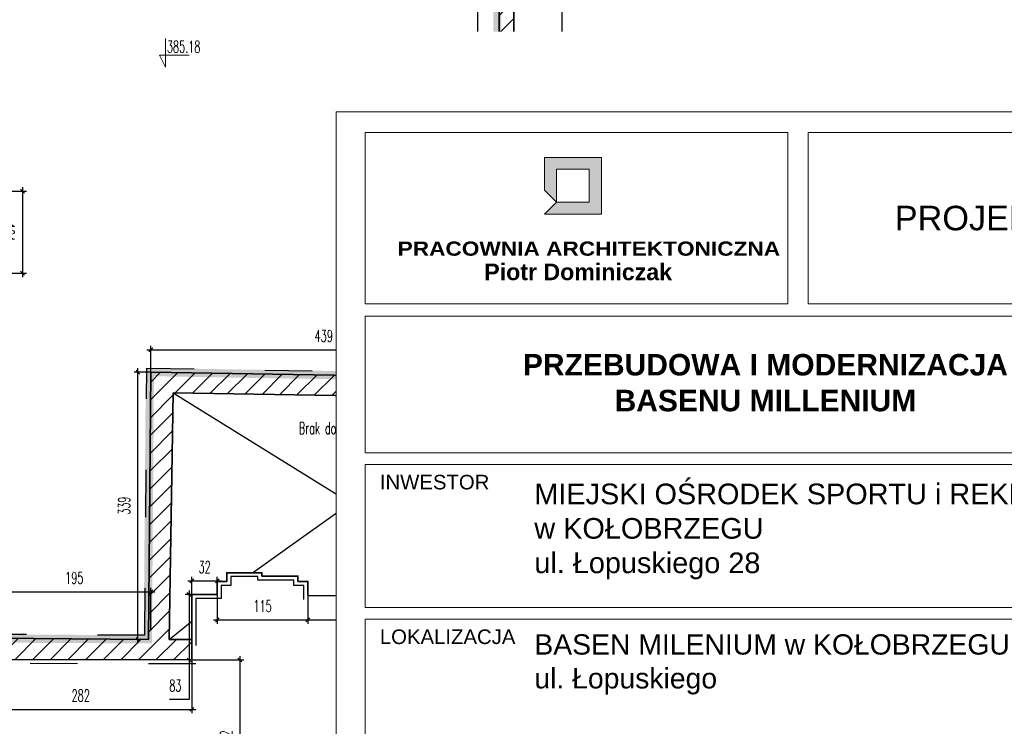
# Model space of a CAD drawing. Header units: millimetres. Extents: x 19887 to 192597, y -14203 to 39042.
# Tile 138 of 256: x 41738 to 43538, y -11080 to -9790. Entities that reach past the tile are written whole.
import ezdxf

# ---------------------------------------------------------------- set-up
doc = ezdxf.new("R2010")
doc.units = ezdxf.units.MM
doc.set_wipeout_variables(frame=1)
doc.linetypes.add('ACAD_ISO03W100', pattern=[30, 12, -18])
doc.linetypes.add('DASHED2', pattern=[9.525, 6.35, -3.175])
doc.layers.get('Defpoints').update_dxf_attribs({"color": 4})
for name, color, linetype, lineweight in [('A_DBA-OPISY', 6, 'Continuous', 20), ('Basen_rzut_poziom_1_obrys', 252, 'Continuous', 35), ('koty wysokościowe', 252, 'Continuous', 0), ('Okna', 252, 'Continuous', 5), ('Schody', 252, 'Continuous', 5), ('Tabela', 1, 'Continuous', 0)]:
    doc.layers.add(name, color=color, linetype=linetype, lineweight=lineweight)
for name, color, linetype in [('A_DBA-RAMKI', 6, 'Continuous'), ('A_DBA-WYMIAR', 1, 'Continuous'), ('A_DBA_RAMKI', 6, 'Continuous'), ('Opis', 252, 'Continuous'), ('Sufit podwieszany', 252, 'Continuous'), ('Wymiarowanie', 3, 'Continuous'), ('Wypełnienie', 252, 'Continuous')]:
    doc.layers.add(name, color=color, linetype=linetype)
doc.styles.add('ARIAL', font='arial.ttf')
doc.styles.add('NAGŁOWKI_DBA', font='GOTHIC.TTF')
doc.styles.add('ROMANS', font='romans.shx', dxfattribs={"width": 0.6})
doc.styles.get("Standard").update_dxf_attribs({"font": 'arial.ttf'})
doc.dimstyles.new('000001FB70622F18', dxfattribs={"dimtxt": 20, "dimasz": 5, "dimexe": 5, "dimexo": 1, "dimgap": 20, "dimtad": 1, "dimtoh": 1, "dimdec": 0, "dimtxsty": 'Standard', "dimblk": 'OBLIQUE', "dimcen": 0, "dimdle": 5, "dimclrd": 252, "dimclre": 252, "dimclrt": 252, "dimadec": 0, "dimazin": 0, "dimtfac": 1, "dimtdec": 0, "dimtmove": 0, "dimatfit": 3, "dimldrblk": 'OBLIQUE', "dimfxl": 150, "dimfxlon": 1, "dimlwd": 25, "dimlwe": 25, "dimarcsym": 1})

# ---------------------------------------------------------------- blocks, each defined once
blk = doc.blocks.new('G$CB8CFE2DD')
at = {"layer": 'A_DBA-OPISY', "ltscale": 60}
h = blk.add_hatch(color=3, dxfattribs=at)
h.dxf.hatch_style = 1
h.paths.add_polyline_path([(-1577.8, 1601.6), (-1577.8, 1543.9), (-1556.4, 1522.5), (-1556.4, 1580.7), (-1498.2, 1580.7), (-1498.2, 1522.5), (-1556.4, 1522.5), (-1577.8, 1501.1), (-1476.5, 1501.1), (-1476.5, 1601.6)])
for p, q in [((-1897.1, 1319.5), (-471.7, 1319.5)), ((-1897.1, 1319.5), (-1897.1, 1075.9)), ((-1897.1, 1075.9), (-471.7, 1075.9)), ((-1897.1, 1055.2), (-471.7, 1055.2)), ((-1897.1, 1055.2), (-1897.1, 800.7)), ((-1897.1, 800.7), (-471.7, 800.7)), ((-1897.1, 779.9), (-471.7, 779.9)), ((-1897.1, 779.9), (-1897.1, 525.4))]:
    blk.add_line(p, q, dxfattribs=at)
at = {"layer": 'A_DBA-OPISY', "color": 3, "ltscale": 60}
for points in [[(0, 1683.2), (0, -14.1), (-1948.9, -14.1), (-1948.9, 1683.2), (0, 1683.2)], [(-1577.8, 1601.6), (-1577.8, 1543.9), (-1556.4, 1522.5), (-1556.4, 1580.7), (-1498.2, 1580.7), (-1498.2, 1522.5), (-1556.4, 1522.5), (-1577.8, 1501.1), (-1476.5, 1501.1), (-1476.5, 1601.6), (-1577.8, 1601.6)]]:
    blk.add_lwpolyline(points, dxfattribs=at)
for points in [[(-1897.2, 1646.3), (-1144.4, 1646.3), (-1144.4, 1341.1), (-1897.2, 1341.1)], [(-1108, 1646.3), (-51.8, 1646.3), (-51.8, 1341.1), (-1108, 1341.1)]]:
    blk.add_lwpolyline(points, close=True, dxfattribs=at)
at = {"layer": 'A_DBA-OPISY', "ltscale": 60, "insert": (-579.9, 1493.7), "char_height": 43.619, "width": 1056.164, "attachment_point": 5, "style": 'ARIAL'}
blk.add_mtext('PROJEKT WYKONAWCZY', dxfattribs=at)
at = {"layer": 'A_DBA-OPISY', "color": 3, "ltscale": 60, "width": 36729.188, "attachment_point": 1}
for s, insert, char_height in [('{\\fArial Black|b0|i0|c0|p34;PRACOWNIA ARCHITEKTONICZNA}', (-1839.4, 1452.2), 25.229), ('{\\fArial|b1|i0|c238|p34;Piotr Dominiczak}', (-1685.1, 1412.9), 29.513)]:
    blk.add_mtext(s, dxfattribs=dict(at, insert=insert, char_height=char_height))
at = {"layer": 'A_DBA-OPISY', "ltscale": 60, "width": 1425.368, "attachment_point": 1}
for s, insert, char_height in [('{\\fArial|b0|i0|c238|p34;I\\fArial|b0|i0|c0|p34;NW\\fArial|b0|i0|c238|p34;EST\\fArial|b0|i0|c0|p34;O\\fArial|b0|i0|c238|p34;R}', (-1871.1, 1037), 25.9218), ('{\\fArial|b0|i0|c238|p34;LOKALIZACJA}', (-1871.1, 761.8), 25.922)]:
    blk.add_mtext(s, dxfattribs=dict(at, insert=insert, char_height=char_height))
at = {"layer": 'A_DBA_RAMKI', "ltscale": 60, "insert": (-1184.4, 1200.8), "char_height": 38.254, "width": 1388.946, "attachment_point": 5}
blk.add_mtext('\\pxqc;{\\fArial|b1|i0|c238|p34;PRZEBUDOWA I MODERNIZACJA \\PBASENU MILLENIUM}', dxfattribs=at)
at = {"layer": 'A_DBA_RAMKI', "width": 1087.795, "attachment_point": 1, "style": 'NAGŁOWKI_DBA'}
for s, insert, char_height in [('{\\fArial|b0|i0|c238|p34;MIEJSKI OŚRODEK SPORTU i REKREACJI\\Pw KOŁOBRZEGU \\Pul. Łopuskiego 28}', (-1595.9, 1021.4), 36.767), ('{\\fArial|b0|i0|c238|p34;BASEN MILENIUM w KOŁOBRZEGU \\Pul. Łopuskiego}', (-1595.9, 753.2), 36.129)]:
    blk.add_mtext(s, dxfattribs=dict(at, insert=insert, char_height=char_height))
blk = doc.blocks.new('_Oblique')
at = {"color": 0, "linetype": 'ByBlock', "lineweight": -2}
blk.add_line((-0.5, -0.5), (0.5, 0.5), dxfattribs=at)
blk = doc.blocks.new('*D795')
at = {"layer": 'Defpoints', "color": 0}
for p in [(4440, -3346.3), (4442.7, -4076.4), (4501.8, -4076.4)]:
    blk.add_point(p, dxfattribs=at)
at = {"layer": 'Wymiarowanie', "color": 252, "linetype": 'Continuous', "lineweight": 25}
for p, q in [((4441, -3346.3), (4506.8, -3346.3)), ((4501.8, -3341.3), (4501.8, -4081.4)), ((4443.7, -4076.4), (4506.8, -4076.4))]:
    blk.add_line(p, q, dxfattribs=at)
at = {"layer": 'Wymiarowanie', "color": 252, "linetype": 'ByBlock', "lineweight": 25, "xscale": 5, "yscale": 5, "zscale": 5}
for p, rotation in [((4501.8, -3346.3), 90), ((4501.8, -4076.4), 270)]:
    blk.add_blockref('_Oblique', p, dxfattribs=dict(at, rotation=rotation))
at = {"layer": 'Wymiarowanie', "color": 252, "insert": (4519.3, -3711.3), "char_height": 15, "attachment_point": 5, "rotation": 270, "style": 'ROMANS'}
blk.add_mtext('730', dxfattribs=at)
blk = doc.blocks.new('*D797')
at = {"layer": 'Defpoints', "color": 0}
for p in [(4442.7, -4076.4), (4446.5, -4327.2), (4501.8, -4327.2)]:
    blk.add_point(p, dxfattribs=at)
at = {"layer": 'Wymiarowanie', "color": 252, "linetype": 'Continuous', "lineweight": 25}
for p, q in [((4501.8, -4071.4), (4501.8, -4332.2)), ((4443.7, -4076.4), (4506.8, -4076.4)), ((4447.5, -4327.2), (4506.8, -4327.2))]:
    blk.add_line(p, q, dxfattribs=at)
at = {"layer": 'Wymiarowanie', "color": 252, "linetype": 'ByBlock', "lineweight": 25, "xscale": 5, "yscale": 5, "zscale": 5}
for p, rotation in [((4501.8, -4076.4), 90), ((4501.8, -4327.2), 270)]:
    blk.add_blockref('_Oblique', p, dxfattribs=dict(at, rotation=rotation))
at = {"layer": 'Wymiarowanie', "color": 252, "insert": (4519.3, -4201.8), "char_height": 15, "attachment_point": 5, "rotation": 270, "style": 'ROMANS'}
blk.add_mtext('251', dxfattribs=at)
blk = doc.blocks.new('*D800')
at = {"layer": 'Defpoints', "color": 0}
for p in [(4446.5, -4327.2), (4443.1, -4415.3), (4501.8, -4415.3)]:
    blk.add_point(p, dxfattribs=at)
at = {"layer": 'Wymiarowanie', "color": 252, "linetype": 'Continuous', "lineweight": 25}
for p, q in [((4501.8, -4322.2), (4501.8, -4420.3)), ((4447.5, -4327.2), (4506.8, -4327.2)), ((4444.1, -4415.3), (4506.8, -4415.3))]:
    blk.add_line(p, q, dxfattribs=at)
at = {"layer": 'Wymiarowanie', "color": 252, "linetype": 'ByBlock', "lineweight": 25, "xscale": 5, "yscale": 5, "zscale": 5}
for p, rotation in [((4501.8, -4327.2), 90), ((4501.8, -4415.3), 270)]:
    blk.add_blockref('_Oblique', p, dxfattribs=dict(at, rotation=rotation))
at = {"layer": 'Wymiarowanie', "color": 252, "insert": (4519.3, -4371.3), "char_height": 15, "attachment_point": 5, "rotation": 270, "style": 'ROMANS'}
blk.add_mtext('88', dxfattribs=at)
blk = doc.blocks.new('*D799')
at = {"layer": 'Defpoints', "color": 0}
for p in [(4443.1, -4415.3), (4439.7, -4426.7), (4501.8, -4426.7)]:
    blk.add_point(p, dxfattribs=at)
at = {"layer": 'Wymiarowanie', "color": 252, "linetype": 'Continuous', "lineweight": 25}
for p, q in [((4616.3, -4405.8), (4501.8, -4421)), ((4501.8, -4410.3), (4501.8, -4431.7)), ((4501.8, -4415.3), (4501.8, -4410.3)), ((4647, -4405.8), (4616.3, -4405.8)), ((4444.1, -4415.3), (4506.8, -4415.3)), ((4440.7, -4426.7), (4506.8, -4426.7)), ((4501.8, -4426.7), (4501.8, -4431.7))]:
    blk.add_line(p, q, dxfattribs=at)
at = {"layer": 'Wymiarowanie', "color": 252, "linetype": 'ByBlock', "lineweight": 25, "xscale": 5, "yscale": 5, "zscale": 5}
for p, rotation in [((4501.8, -4415.3), 270), ((4501.8, -4426.7), 90)]:
    blk.add_blockref('_Oblique', p, dxfattribs=dict(at, rotation=rotation))
at = {"layer": 'Wymiarowanie', "color": 252, "insert": (4631.6, -4423.3), "char_height": 15, "attachment_point": 5, "style": 'ROMANS'}
blk.add_mtext('11', dxfattribs=at)
blk = doc.blocks.new('*D798')
at = {"layer": 'Defpoints', "color": 0}
for p in [(4439.7, -4426.7), (4436.3, -4608.1), (4501.8, -4608.1)]:
    blk.add_point(p, dxfattribs=at)
at = {"layer": 'Wymiarowanie', "color": 252, "linetype": 'Continuous', "lineweight": 25}
for p, q in [((4501.8, -4421.7), (4501.8, -4613.1)), ((4440.7, -4426.7), (4506.8, -4426.7)), ((4437.3, -4608.1), (4506.8, -4608.1))]:
    blk.add_line(p, q, dxfattribs=at)
at = {"layer": 'Wymiarowanie', "color": 252, "linetype": 'ByBlock', "lineweight": 25, "xscale": 5, "yscale": 5, "zscale": 5}
for p, rotation in [((4501.8, -4426.7), 90), ((4501.8, -4608.1), 270)]:
    blk.add_blockref('_Oblique', p, dxfattribs=dict(at, rotation=rotation))
at = {"layer": 'Wymiarowanie', "color": 252, "insert": (4519.3, -4517.4), "char_height": 15, "attachment_point": 5, "rotation": 270, "style": 'ROMANS'}
blk.add_mtext('181', dxfattribs=at)
blk = doc.blocks.new('*D806')
at = {"layer": 'Defpoints', "color": 0}
for p in [(4395.1, -3077.1), (4422.2, -3077.1), (4419.3, -4068.9)]:
    blk.add_point(p, dxfattribs=at)
at = {"layer": 'Wymiarowanie', "color": 252, "linetype": 'Continuous', "lineweight": 25}
for p, q in [((4395.1, -4073.9), (4395.1, -3072.1)), ((4421.2, -3077.1), (4390.1, -3077.1)), ((4418.3, -4068.9), (4390.1, -4068.9))]:
    blk.add_line(p, q, dxfattribs=at)
at = {"layer": 'Wymiarowanie', "color": 252, "linetype": 'ByBlock', "lineweight": 25, "xscale": 5, "yscale": 5, "zscale": 5}
for p, rotation in [((4395.1, -3077.1), 90), ((4395.1, -4068.9), 270)]:
    blk.add_blockref('_Oblique', p, dxfattribs=dict(at, rotation=rotation))
at = {"layer": 'Wymiarowanie', "color": 252, "insert": (4377.6, -3573), "char_height": 15, "attachment_point": 5, "rotation": 90, "style": 'ROMANS'}
blk.add_mtext('992', dxfattribs=at)
blk = doc.blocks.new('*D803')
at = {"layer": 'Defpoints', "color": 0}
for p in [(3963.9, -4061.7), (3980.1, -4061.7), (3977.4, -4400.6)]:
    blk.add_point(p, dxfattribs=at)
at = {"layer": 'Wymiarowanie', "color": 252, "linetype": 'Continuous', "lineweight": 25}
for p, q in [((3963.9, -4405.6), (3963.9, -4056.7)), ((3979.1, -4061.7), (3958.9, -4061.7)), ((3976.4, -4400.6), (3958.9, -4400.6))]:
    blk.add_line(p, q, dxfattribs=at)
at = {"layer": 'Wymiarowanie', "color": 252, "linetype": 'ByBlock', "lineweight": 25, "xscale": 5, "yscale": 5, "zscale": 5}
for p, rotation in [((3963.9, -4061.7), 90), ((3963.9, -4400.6), 270)]:
    blk.add_blockref('_Oblique', p, dxfattribs=dict(at, rotation=rotation))
at = {"layer": 'Wymiarowanie', "color": 252, "insert": (3946.4, -4231.1), "char_height": 15, "attachment_point": 5, "rotation": 90, "style": 'ROMANS'}
blk.add_mtext('339', dxfattribs=at)
blk = doc.blocks.new('*D807')
at = {"layer": 'Defpoints', "color": 0}
for p in [(4064.6, -4326.5), (4032.2, -4343.6), (4064.6, -4343.6)]:
    blk.add_point(p, dxfattribs=at)
at = {"layer": 'Wymiarowanie', "color": 252, "linetype": 'Continuous', "lineweight": 25}
for p, q in [((4032.2, -4342.6), (4032.2, -4321.5)), ((4064.6, -4342.6), (4064.6, -4321.5)), ((4027.2, -4326.5), (4069.6, -4326.5))]:
    blk.add_line(p, q, dxfattribs=at)
at = {"layer": 'Wymiarowanie', "color": 252, "linetype": 'ByBlock', "lineweight": 25, "xscale": 5, "yscale": 5, "zscale": 5, "rotation": 180}
blk.add_blockref('_Oblique', (4032.2, -4326.5), dxfattribs=at)
at = {"layer": 'Wymiarowanie', "color": 252, "linetype": 'ByBlock', "lineweight": 25, "xscale": 5, "yscale": 5, "zscale": 5}
blk.add_blockref('_Oblique', (4064.6, -4326.5), dxfattribs=at)
at = {"layer": 'Wymiarowanie', "color": 252, "insert": (4048.4, -4309), "char_height": 15, "attachment_point": 5, "style": 'ROMANS'}
blk.add_mtext('32', dxfattribs=at)
blk = doc.blocks.new('*D804')
at = {"layer": 'Defpoints', "color": 0}
for p in [(4064.6, -4343.6), (4179.6, -4345), (4179.6, -4375.9)]:
    blk.add_point(p, dxfattribs=at)
at = {"layer": 'Wymiarowanie', "color": 252, "linetype": 'Continuous', "lineweight": 25}
for p, q in [((4064.6, -4344.6), (4064.6, -4380.9)), ((4179.6, -4346), (4179.6, -4380.9)), ((4059.6, -4375.9), (4184.6, -4375.9))]:
    blk.add_line(p, q, dxfattribs=at)
at = {"layer": 'Wymiarowanie', "color": 252, "linetype": 'ByBlock', "lineweight": 25, "xscale": 5, "yscale": 5, "zscale": 5, "rotation": 180}
blk.add_blockref('_Oblique', (4064.6, -4375.9), dxfattribs=at)
at = {"layer": 'Wymiarowanie', "color": 252, "linetype": 'ByBlock', "lineweight": 25, "xscale": 5, "yscale": 5, "zscale": 5}
blk.add_blockref('_Oblique', (4179.6, -4375.9), dxfattribs=at)
at = {"layer": 'Wymiarowanie', "color": 252, "insert": (4122.1, -4358.4), "char_height": 15, "attachment_point": 5, "style": 'ROMANS'}
blk.add_mtext('115', dxfattribs=at)
blk = doc.blocks.new('*D808')
at = {"layer": 'Defpoints', "color": 0}
for p in [(4179.6, -4345), (4273.7, -4345.5), (4273.7, -4375.9)]:
    blk.add_point(p, dxfattribs=at)
at = {"layer": 'Wymiarowanie', "color": 252, "linetype": 'Continuous', "lineweight": 25}
for p, q in [((4179.6, -4346), (4179.6, -4380.9)), ((4273.7, -4346.5), (4273.7, -4380.9)), ((4174.6, -4375.9), (4278.7, -4375.9))]:
    blk.add_line(p, q, dxfattribs=at)
at = {"layer": 'Wymiarowanie', "color": 252, "linetype": 'ByBlock', "lineweight": 25, "xscale": 5, "yscale": 5, "zscale": 5, "rotation": 180}
blk.add_blockref('_Oblique', (4179.6, -4375.9), dxfattribs=at)
at = {"layer": 'Wymiarowanie', "color": 252, "linetype": 'ByBlock', "lineweight": 25, "xscale": 5, "yscale": 5, "zscale": 5}
blk.add_blockref('_Oblique', (4273.7, -4375.9), dxfattribs=at)
at = {"layer": 'Wymiarowanie', "color": 252, "insert": (4226.7, -4358.4), "char_height": 15, "attachment_point": 5, "style": 'ROMANS'}
blk.add_mtext('94', dxfattribs=at)
blk = doc.blocks.new('*D809')
at = {"layer": 'Defpoints', "color": 0}
for p in [(4273.7, -4345.5), (4388.9, -4345.4), (4388.9, -4375.9)]:
    blk.add_point(p, dxfattribs=at)
at = {"layer": 'Wymiarowanie', "color": 252, "linetype": 'Continuous', "lineweight": 25}
for p, q in [((4273.7, -4346.5), (4273.7, -4380.9)), ((4388.9, -4346.4), (4388.9, -4380.9)), ((4268.7, -4375.9), (4393.9, -4375.9))]:
    blk.add_line(p, q, dxfattribs=at)
at = {"layer": 'Wymiarowanie', "color": 252, "linetype": 'ByBlock', "lineweight": 25, "xscale": 5, "yscale": 5, "zscale": 5, "rotation": 180}
blk.add_blockref('_Oblique', (4273.7, -4375.9), dxfattribs=at)
at = {"layer": 'Wymiarowanie', "color": 252, "linetype": 'ByBlock', "lineweight": 25, "xscale": 5, "yscale": 5, "zscale": 5}
blk.add_blockref('_Oblique', (4388.9, -4375.9), dxfattribs=at)
at = {"layer": 'Wymiarowanie', "color": 252, "insert": (4331.3, -4358.4), "char_height": 15, "attachment_point": 5, "style": 'ROMANS'}
blk.add_mtext('115', dxfattribs=at)
blk = doc.blocks.new('*D811')
at = {"layer": 'Defpoints', "color": 0}
for p in [(4388.9, -4345.4), (4423.8, -4345.4), (4423.8, -4375.9)]:
    blk.add_point(p, dxfattribs=at)
at = {"layer": 'Wymiarowanie', "color": 252, "linetype": 'Continuous', "lineweight": 25}
for p, q in [((4388.9, -4346.4), (4388.9, -4380.9)), ((4423.8, -4346.4), (4423.8, -4380.9)), ((4383.9, -4375.9), (4428.8, -4375.9)), ((4391.8, -4425.7), (4406.4, -4375.9)), ((4357.2, -4425.7), (4391.8, -4425.7))]:
    blk.add_line(p, q, dxfattribs=at)
at = {"layer": 'Wymiarowanie', "color": 252, "linetype": 'ByBlock', "lineweight": 25, "xscale": 5, "yscale": 5, "zscale": 5, "rotation": 180}
blk.add_blockref('_Oblique', (4388.9, -4375.9), dxfattribs=at)
at = {"layer": 'Wymiarowanie', "color": 252, "linetype": 'ByBlock', "lineweight": 25, "xscale": 5, "yscale": 5, "zscale": 5}
blk.add_blockref('_Oblique', (4423.8, -4375.9), dxfattribs=at)
at = {"layer": 'Wymiarowanie', "color": 252, "insert": (4374.5, -4408.2), "char_height": 15, "attachment_point": 5, "style": 'ROMANS'}
blk.add_mtext('35', dxfattribs=at)
blk = doc.blocks.new('*D823')
at = {"layer": 'Defpoints', "color": 0}
for p in [(3980.4, -4340.2), (3785.5, -4387.7), (3980.4, -4389.2)]:
    blk.add_point(p, dxfattribs=at)
at = {"layer": 'Wymiarowanie', "color": 252, "linetype": 'Continuous', "lineweight": 25}
for p, q in [((3785.5, -4386.7), (3785.5, -4335.2)), ((3980.4, -4388.2), (3980.4, -4335.2)), ((3780.5, -4340.2), (3985.4, -4340.2))]:
    blk.add_line(p, q, dxfattribs=at)
at = {"layer": 'Wymiarowanie', "color": 252, "linetype": 'ByBlock', "lineweight": 25, "xscale": 5, "yscale": 5, "zscale": 5, "rotation": 180}
blk.add_blockref('_Oblique', (3785.5, -4340.2), dxfattribs=at)
at = {"layer": 'Wymiarowanie', "color": 252, "linetype": 'ByBlock', "lineweight": 25, "xscale": 5, "yscale": 5, "zscale": 5}
blk.add_blockref('_Oblique', (3980.4, -4340.2), dxfattribs=at)
at = {"layer": 'Wymiarowanie', "color": 252, "insert": (3883, -4322.7), "char_height": 15, "attachment_point": 5, "style": 'ROMANS'}
blk.add_mtext('195', dxfattribs=at)
blk = doc.blocks.new('*D831')
at = {"layer": 'Defpoints', "color": 0}
for p in [(4032.2, -4426.8), (3750.4, -4440.7), (4032.2, -4489.4)]:
    blk.add_point(p, dxfattribs=at)
at = {"layer": 'Wymiarowanie', "color": 252, "linetype": 'Continuous', "lineweight": 25}
for p, q in [((4032.2, -4427.8), (4032.2, -4494.4)), ((3750.4, -4441.7), (3750.4, -4494.4)), ((3745.4, -4489.4), (4037.2, -4489.4))]:
    blk.add_line(p, q, dxfattribs=at)
at = {"layer": 'Wymiarowanie', "color": 252, "linetype": 'ByBlock', "lineweight": 25, "xscale": 5, "yscale": 5, "zscale": 5, "rotation": 180}
blk.add_blockref('_Oblique', (3750.4, -4489.4), dxfattribs=at)
at = {"layer": 'Wymiarowanie', "color": 252, "linetype": 'ByBlock', "lineweight": 25, "xscale": 5, "yscale": 5, "zscale": 5}
blk.add_blockref('_Oblique', (4032.2, -4489.4), dxfattribs=at)
at = {"layer": 'Wymiarowanie', "color": 252, "insert": (3891.3, -4471.9), "char_height": 15, "attachment_point": 5, "style": 'ROMANS'}
blk.add_mtext('282', dxfattribs=at)
blk = doc.blocks.new('*D966')
at = {"layer": 'Defpoints', "color": 0}
for p in [(4032.2, -4426.8), (4009, -4638.8), (4093.3, -4638.8)]:
    blk.add_point(p, dxfattribs=at)
at = {"layer": 'Wymiarowanie', "color": 252, "linetype": 'Continuous', "lineweight": 25}
for p, q in [((4093.3, -4421.8), (4093.3, -4643.8)), ((4033.2, -4426.8), (4098.3, -4426.8)), ((4010, -4638.8), (4098.3, -4638.8))]:
    blk.add_line(p, q, dxfattribs=at)
at = {"layer": 'Wymiarowanie', "color": 252, "linetype": 'ByBlock', "lineweight": 25, "xscale": 5, "yscale": 5, "zscale": 5}
for p, rotation in [((4093.3, -4426.8), 90), ((4093.3, -4638.8), 270)]:
    blk.add_blockref('_Oblique', p, dxfattribs=dict(at, rotation=rotation))
at = {"layer": 'Wymiarowanie', "color": 252, "insert": (4075.8, -4527.5), "char_height": 15, "attachment_point": 5, "rotation": 90, "style": 'ROMANS'}
blk.add_mtext('212', dxfattribs=at)
blk = doc.blocks.new('*D980')
at = {"layer": 'Defpoints', "color": 0}
for p in [(4423.8, -4345.4), (4370.6, -4670), (4407.6, -4670)]:
    blk.add_point(p, dxfattribs=at)
at = {"layer": 'Wymiarowanie', "color": 252, "linetype": 'Continuous', "lineweight": 25}
for p, q in [((4422.8, -4345.4), (4365.6, -4345.4)), ((4370.6, -4340.4), (4370.6, -4675)), ((4406.6, -4670), (4365.6, -4670))]:
    blk.add_line(p, q, dxfattribs=at)
at = {"layer": 'Wymiarowanie', "color": 252, "linetype": 'ByBlock', "lineweight": 25, "xscale": 5, "yscale": 5, "zscale": 5}
for p, rotation in [((4370.6, -4345.4), 90), ((4370.6, -4670), 270)]:
    blk.add_blockref('_Oblique', p, dxfattribs=dict(at, rotation=rotation))
at = {"layer": 'Wymiarowanie', "color": 252, "insert": (4353.1, -4507.7), "char_height": 15, "attachment_point": 5, "rotation": 90, "style": 'ROMANS'}
blk.add_mtext('325', dxfattribs=at)
blk = doc.blocks.new('*D979')
at = {"layer": 'Defpoints', "color": 0}
for p in [(4032.2, -4343.6), (4028.7, -4426.8), (4032.2, -4426.8)]:
    blk.add_point(p, dxfattribs=at)
at = {"layer": 'Wymiarowanie', "color": 252, "linetype": 'Continuous', "lineweight": 25}
for p, q in [((4031.2, -4343.6), (4023.7, -4343.6)), ((4028.7, -4338.6), (4028.7, -4431.8)), ((4031.2, -4426.8), (4023.7, -4426.8)), ((4028.7, -4426.8), (4028.7, -4476.8)), ((4028.7, -4476.8), (4004.1, -4476.8))]:
    blk.add_line(p, q, dxfattribs=at)
at = {"layer": 'Wymiarowanie', "color": 252, "linetype": 'ByBlock', "lineweight": 25, "xscale": 5, "yscale": 5, "zscale": 5}
for p, rotation in [((4028.7, -4343.6), 90), ((4028.7, -4426.8), 270)]:
    blk.add_blockref('_Oblique', p, dxfattribs=dict(at, rotation=rotation))
at = {"layer": 'Wymiarowanie', "color": 252, "insert": (4011.4, -4459.3), "char_height": 15, "attachment_point": 5, "style": 'ROMANS'}
blk.add_mtext('83', dxfattribs=at)
blk = doc.blocks.new('*D1012')
at = {"layer": 'Defpoints', "color": 0}
for p in [(4419.3, -4033.3), (3980.1, -4061.7), (4419.3, -4068.9)]:
    blk.add_point(p, dxfattribs=at)
at = {"layer": 'Wymiarowanie', "color": 252, "linetype": 'Continuous', "lineweight": 25}
for p, q in [((3975.1, -4033.3), (4424.3, -4033.3)), ((3980.1, -4060.7), (3980.1, -4028.3)), ((4419.3, -4067.9), (4419.3, -4028.3))]:
    blk.add_line(p, q, dxfattribs=at)
at = {"layer": 'Wymiarowanie', "color": 252, "linetype": 'ByBlock', "lineweight": 25, "xscale": 5, "yscale": 5, "zscale": 5, "rotation": 180}
blk.add_blockref('_Oblique', (3980.1, -4033.3), dxfattribs=at)
at = {"layer": 'Wymiarowanie', "color": 252, "linetype": 'ByBlock', "lineweight": 25, "xscale": 5, "yscale": 5, "zscale": 5}
blk.add_blockref('_Oblique', (4419.3, -4033.3), dxfattribs=at)
at = {"layer": 'Wymiarowanie', "color": 252, "insert": (4199.7, -4015.8), "char_height": 15, "attachment_point": 5, "style": 'ROMANS'}
blk.add_mtext('439', dxfattribs=at)
blk = doc.blocks.new('*D1021')
at = {"layer": 'Defpoints', "color": 0}
for p in [(3726.3, -3832.2), (3726.3, -3936.3), (3817.2, -3936.3)]:
    blk.add_point(p, dxfattribs=at)
at = {"layer": 'Schody', "color": 252, "linetype": 'Continuous', "lineweight": 25}
for p, q in [((3727.3, -3832.2), (3822.2, -3832.2)), ((3817.2, -3827.2), (3817.2, -3941.3)), ((3727.3, -3936.3), (3822.2, -3936.3))]:
    blk.add_line(p, q, dxfattribs=at)
at = {"layer": 'Schody', "color": 252, "linetype": 'ByBlock', "lineweight": 25, "xscale": 5, "yscale": 5, "zscale": 5}
for p, rotation in [((3817.2, -3832.2), 90), ((3817.2, -3936.3), 270)]:
    blk.add_blockref('_Oblique', p, dxfattribs=dict(at, rotation=rotation))
at = {"layer": 'Schody', "color": 252, "insert": (3799.7, -3884.2), "char_height": 15, "attachment_point": 5, "rotation": 270, "style": 'ROMANS'}
blk.add_mtext('104', dxfattribs=at)
blk = doc.blocks.new('G$CF5E15B28')
at = {"layer": 'Wypełnienie'}
h = blk.add_hatch(dxfattribs=at)
h.set_pattern_fill('ANSI31', color=253, scale=5, angle=90)
h.set_pattern_definition([(45, (3252.028, -2175.285), (-11.22532, 11.22532), [])])
h.paths.add_polyline_path([(3783, -4364.1), (3722, -4365), (3722.2, -4380.3), (3691.1, -4380.3), (3691.1, -4397.2), (3676.9, -4397.2), (3676.9, -4415.9), (3673.6, -4415.9), (3673.6, -4425.5), (3723, -4425.2), (3723, -4441), (3743.8, -4440.7), (3750.4, -4440.7), (3750.4, -4432.9), (3752.1, -4432.9), (3752.1, -4426.3), (4032.2, -4426.8), (4032.2, -4400.6), (4003.5, -4400.6), (4008.7, -4088.1), (4419.7, -4094.9), (4423.8, -4345.4), (4423.8, -4426.5), (4439.7, -4426.7), (4439.5, -4415.4), (4443.1, -4415.3), (4442.8, -4410.4), (4444.6, -4410.3), (4444, -4327.4), (4446.5, -4327.2), (4446.7, -4123.1), (4447.2, -4076.4), (4442.7, -4076.4), (4441.2, -3705.8), (4440.8, -3548.6), (4440.3, -3464.1), (4439.9, -3380.4), (4440, -3346.3), (4422.2, -3346.3), (4422.2, -3559.5), (4420.7, -3920.9), (4419.3, -4068.9), (3980.1, -4061.7), (3977.4, -4400.6), (3782.4, -4399.3)])
at = {"layer": 'Basen_rzut_poziom_1_obrys', "color": 253, "elevation": 0}
for points in [[(4422.2, -3346.3), (4422.2, -3772.8), (4419.3, -4068.9)], [(4439.7, -4426.7), (4439.5, -4415.4), (4443.1, -4415.3), (4442.8, -4410.4), (4444.6, -4410.3), (4444, -4327.4), (4446.5, -4327.2), (4446.7, -4123.1), (4447.2, -4076.4), (4442.7, -4076.4), (4442.7, -4046.8), (4442.4, -3992.8), (4442.1, -3938.5), (4441.9, -3875.8), (4441.9, -3824.6), (4441.4, -3772.4), (4441.2, -3705.8), (4441, -3623.4), (4440.8, -3548.6), (4440.3, -3464.1), (4439.9, -3380.4), (4439.9, -3346.3)], [(3977.4, -4400.6), (3980.1, -4061.7), (4419.3, -4068.9)], [(4003.5, -4400.6), (4003.5, -4400.6), (4008.7, -4088.1)], [(4008.7, -4088.1), (4419.7, -4094.9)], [(4419.7, -4094.9), (4423.8, -4345.4)], [(4423.8, -4345.4), (4388.9, -4345.4), (4388.9, -4328.2), (4376.9, -4328.2), (4376.9, -4321.8), (4331.5, -4321.8), (4331.5, -4317.7), (4285.9, -4317.7), (4286.3, -4328.4), (4273.7, -4328.4), (4273.7, -4345.5), (4179.6, -4345), (4179.6, -4327.2), (4166.8, -4327.2), (4166.8, -4320.4), (4121.1, -4320.4), (4121.1, -4316.1), (4076.6, -4316.1), (4076.6, -4327.4), (4064.6, -4327.4), (4064.6, -4343.6), (4032.2, -4343.6), (4032.2, -4426.8), (3752.1, -4426.3)], [(4423.8, -4345.4), (4423.8, -4426.5), (4439.7, -4426.7)], [(3977.4, -4400.6), (3782.4, -4399.3), (3783, -4364.1), (3722, -4365), (3722, -4380.3), (3691.1, -4380.3), (3691.1, -4397.2), (3676.9, -4397.2), (3676.9, -4415.9), (3673.6, -4415.9), (3673.6, -4425.5), (3723, -4425.2), (3723, -4441), (3743.8, -4440.7)], [(4003.5, -4400.6), (4032.2, -4400.6)]]:
    blk.add_lwpolyline(points, dxfattribs=at)
at = {"layer": 'koty wysokościowe', "color": 253, "elevation": 0}
for points in [[(3998.8, -3638.5), (3998.8, -3674.8)], [(3991.3, -3659.8), (3998.8, -3659.8)], [(3998.8, -3674.8), (3991.3, -3659.8)], [(3998.8, -3659.8), (4028.8, -3659.8)], [(4215.5, -4489.9), (4215.5, -4526.2)]]:
    blk.add_lwpolyline(points, dxfattribs=at)
at = {"layer": 'Okna', "color": 253, "elevation": 0}
for points in [[(4435.6, -4430.7), (4432.5, -4603.7)], [(4437.6, -4430.7), (4436.1, -4515.3)], [(4436.5, -4604.1), (4439.6, -4430.7)], [(4422, -4472.7), (4497.4, -4474.9)]]:
    blk.add_lwpolyline(points, dxfattribs=at)
blk.add_lwpolyline([(4439.7, -4426.7), (4435.7, -4426.7), (4435.6, -4430.7), (4439.6, -4430.7)], close=True, dxfattribs=at)
at = {"layer": 'Opis', "color": 253, "elevation": 0}
for points in [[(4008.7, -4088.1), (4423.8, -4345.4)], [(4109.4, -4316.1), (4419.7, -4094.9)], [(4003.5, -4400.6), (4032.2, -4377.7)]]:
    blk.add_lwpolyline(points, dxfattribs=at)
at = {"layer": 'Schody', "color": 253, "elevation": 0}
blk.add_lwpolyline([(4421.5, -3847), (4365.5, -3847), (4365.5, -3822), (4421.7, -3822.5)], dxfattribs=at)
at = {"layer": 'Sufit podwieszany', "color": 253, "linetype": 'ACAD_ISO03W100', "ltscale": 5, "elevation": 0}
for points in [[(4417.2, -3082.1), (4417.2, -3772.8), (4414.3, -4063.9)], [(3972.5, -4395.5), (3975.1, -4056.6), (4414.3, -4063.9)], [(4418.8, -4350.4), (4383.9, -4350.4), (4383.9, -4333.2), (4371.9, -4333.2), (4371.9, -4326.8), (4326.5, -4326.8), (4326.5, -4322.7), (4291, -4322.7), (4291.5, -4333.4), (4278.7, -4333.4), (4278.7, -4350.5), (4174.6, -4349.9), (4174.6, -4332.2), (4161.8, -4332.2), (4161.8, -4325.4), (4116.1, -4325.4), (4116.1, -4321.1), (4081.6, -4321.1), (4081.6, -4332.4), (4069.6, -4332.4), (4069.6, -4348.6), (4037.2, -4348.6), (4037.2, -4431.8), (3755.2, -4431.3)], [(3972.5, -4395.5), (3787.5, -4394.3), (3788.1, -4359.1), (3717, -4360.1), (3717, -4375.3), (3686.1, -4375.3), (3686.1, -4392.2), (3671.9, -4392.2), (3671.9, -4410.9), (3668.6, -4410.9), (3668.6, -4430.5), (3718, -4430.2), (3718, -4446.1), (3743.8, -4445.7)], [(4418.8, -4350.4), (4418.8, -4431.4), (4432, -4431.6)], [(4432, -4431.6), (4426.2, -4609.5)]]:
    blk.add_lwpolyline(points, dxfattribs=at)
at = {"layer": 'koty wysokościowe', "color": 253, "char_height": 15, "width": 21553.284, "attachment_point": 1, "style": 'ROMANS'}
for s, insert in [('385.18', (4000.7, -3641.4, 0)), ('390.48', (4217.4, -4492.8, 0))]:
    blk.add_mtext(s, dxfattribs=dict(at, insert=insert))
at = {"layer": 'Okna', "color": 253, "char_height": 15, "width": 190.296, "attachment_point": 3, "rotation": 358.9298, "style": 'ROMANS'}
for s, insert in [('110', (4666.6, -4458.4, 0)), ('100', (4666.2, -4488.4, 0))]:
    blk.add_mtext(s, dxfattribs=dict(at, insert=insert))
at = {"layer": 'Opis', "color": 253, "char_height": 15, "attachment_point": 1, "style": 'ROMANS'}
for insert, width in [((4168, -4125.2, 0), 893.549), ((3337.3, -4253.8, 0), 1024.82)]:
    blk.add_mtext('Brak dostępu', dxfattribs=dict(at, insert=insert, width=width))
at = {"layer": 'Schody', "color": 253}
dim = blk.add_linear_dim(base=(3817.2, -3936.3, 0), p1=(3726.3, -3832.2, 0), p2=(3726.3, -3936.3, 0), angle=90, dimstyle='000001FB70622F18', override={"dimtxt": 15, "dimgap": 10, "dimtxsty": 'ROMANS'}, dxfattribs=at)
dim.commit()
dim.dimension.update_dxf_attribs({"geometry": '*D1021', "text_midpoint": (3799.7, -3884.2, 0)})
at = {"layer": 'Wymiarowanie', "color": 253}
for base, p1, p2, angle, override, picture, middle in [((4395.1, -3077.1, 0), (4419.3, -4068.9, 0), (4422.2, -3077.1, 0), 90, {"dimtxt": 15, "dimgap": 10, "dimtxsty": 'ROMANS'}, '*D806', (4377.6, -3573, 0)), ((4501.8, -4076.4, 0), (4440, -3346.3, 0), (4442.7, -4076.4, 0), 90, {"dimtxt": 15, "dimgap": 10, "dimtad": 2, "dimtxsty": 'ROMANS', "dimtmove": 1}, '*D795', (4519.3, -3711.3, 0)), ((4419.3, -4033.3, 0), (3980.1, -4061.7, 0), (4419.3, -4068.9, 0), 0, {"dimtxt": 15, "dimgap": 10, "dimtxsty": 'ROMANS'}, '*D1012', (4199.7, -4015.8, 0)), ((3963.9, -4061.7, 0), (3977.4, -4400.6, 0), (3980.1, -4061.7, 0), 90, {"dimtxt": 15, "dimgap": 10, "dimtxsty": 'ROMANS'}, '*D803', (3946.4, -4231.1, 0)), ((4501.8, -4327.2, 0), (4442.7, -4076.4, 0), (4446.5, -4327.2, 0), 90, {"dimtxt": 15, "dimgap": 10, "dimtad": 2, "dimtxsty": 'ROMANS', "dimtmove": 1}, '*D797', (4519.3, -4201.8, 0)), ((3980.4, -4340.2, 0), (3785.5, -4387.7, 0), (3980.4, -4389.2, 0), 0, {"dimtxt": 15, "dimgap": 10, "dimtxsty": 'ROMANS'}, '*D823', (3883, -4322.7, 0)), ((4501.8, -4415.3, 0), (4446.5, -4327.2, 0), (4443.1, -4415.3, 0), 90, {"dimtxt": 15, "dimgap": 10, "dimtad": 2, "dimtxsty": 'ROMANS', "dimtmove": 1}, '*D800', (4519.3, -4371.3, 0)), ((4179.6, -4375.9, 0), (4064.6, -4343.6, 0), (4179.6, -4345, 0), 0, {"dimtxt": 15, "dimgap": 10, "dimtxsty": 'ROMANS', "dimtmove": 1}, '*D804', (4122.1, -4358.4, 0)), ((4273.7, -4375.9, 0), (4179.6, -4345, 0), (4273.7, -4345.5, 0), 0, {"dimtxt": 15, "dimgap": 10, "dimtxsty": 'ROMANS', "dimtmove": 1}, '*D808', (4226.7, -4358.4, 0)), ((4388.9, -4375.9, 0), (4273.7, -4345.5, 0), (4388.9, -4345.4, 0), 0, {"dimtxt": 15, "dimgap": 10, "dimtxsty": 'ROMANS', "dimtmove": 1}, '*D809', (4331.3, -4358.4, 0)), ((4370.6, -4670, 0), (4423.8, -4345.4, 0), (4407.6, -4670, 0), 90, {"dimtxt": 15, "dimgap": 10, "dimtxsty": 'ROMANS'}, '*D980', (4353.1, -4507.7, 0)), ((4501.8, -4608.1, 0), (4439.7, -4426.7, 0), (4436.3, -4608.1, 0), 90, {"dimtxt": 15, "dimgap": 10, "dimtad": 2, "dimtxsty": 'ROMANS', "dimtmove": 1}, '*D798', (4519.3, -4517.4, 0)), ((4032.2, -4489.4, 0), (3750.4, -4440.7, 0), (4032.2, -4426.8, 0), 0, {"dimtxt": 15, "dimgap": 10, "dimtxsty": 'ROMANS', "dimtmove": 1}, '*D831', (3891.3, -4471.9, 0))]:
    dim = blk.add_linear_dim(base=base, p1=p1, p2=p2, angle=angle, dimstyle='000001FB70622F18', override=override, dxfattribs=at)
    dim.commit()
    dim.dimension.update_dxf_attribs({"geometry": picture, "text_midpoint": middle})
for base, p1, p2, angle, override, picture, middle in [((4064.6, -4326.5, 0), (4032.2, -4343.6, 0), (4064.6, -4343.6, 0), 0, {"dimtxt": 15, "dimgap": 10, "dimtxsty": 'ROMANS'}, '*D807', (4048.4, -4326.5, 0)), ((4028.7, -4426.8, 0), (4032.2, -4343.6, 0), (4032.2, -4426.8, 0), 90, {"dimtxt": 15, "dimgap": 10, "dimtxsty": 'ROMANS'}, '*D979', (4011.4, -4476.8, 0)), ((4423.8, -4375.9, 0), (4388.9, -4345.4, 0), (4423.8, -4345.4, 0), 0, {"dimtxt": 15, "dimgap": 10, "dimtxsty": 'ROMANS', "dimtmove": 1}, '*D811', (4381.8, -4425.7, 0)), ((4501.8, -4426.7, 0), (4443.1, -4415.3, 0), (4439.7, -4426.7, 0), 90, {"dimtxt": 15, "dimgap": 10, "dimtad": 2, "dimtxsty": 'ROMANS', "dimtmove": 1}, '*D799', (4626.3, -4405.8, 0)), ((4093.3, -4638.8, 0), (4032.2, -4426.8, 0), (4009, -4638.8, 0), 90, {"dimtxt": 15, "dimgap": 10, "dimtxsty": 'ROMANS'}, '*D966', (4093.3, -4527.5, 0))]:
    dim = blk.add_linear_dim(base=base, p1=p1, p2=p2, angle=angle, dimstyle='000001FB70622F18', override=override, dxfattribs=at)
    dim.commit()
    dim.dimension.update_dxf_attribs({"geometry": picture, "text_midpoint": middle, "dimtype": 160})

msp = doc.modelspace()

# ---------------------------------------------------------------- linework, layer by layer
at = {"layer": 'A_DBA-RAMKI', "color": 210, "linetype": 'DASHED2', "ltscale": 10, "const_width": 15, "elevation": 0}
msp.add_lwpolyline([(40822.3, -7548.3), (40728.4, -7647.8), (40955.4, -7882.4), (41041.8, -7789.8), (41061.5, -7809.5), (41082.5, -7786.2), (41616.6, -8262.5), (41614.3, -9017.3), (42614.2, -9015.9), (42608.6, -10444), (41976.1, -10433.6), (41972.3, -10921.6), (41608, -10919.8), (41602.1, -11263.9)], dxfattribs=at)

# ---------------------------------------------------------------- block references
at = {"xscale": 1.44, "yscale": 1.44, "zscale": 1.44}
msp.add_blockref('G$CF5E15B28', (36246.3, -4584.8, 0), dxfattribs=at)

# ---------------------------------------------------------------- next in the draw order: wipeouts: each hides what was drawn before it
msp.add_wipeout([(42316.5, -9811.9), (44316.5, -9811.9), (44316.5, -11685.4), (42316.5, -11685.4), (42318.1, -9929.7)]).dxf.layer = 'A_DBA-WYMIAR'

# ---------------------------------------------------------------- next in the draw order: block references
at = {"layer": 'Tabela', "xscale": 1.026223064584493, "yscale": 1.026223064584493, "zscale": 1.026223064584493}
msp.add_blockref('G$CB8CFE2DD', (44316.5, -11685.4), dxfattribs=at)

doc.saveas('drawing.dxf')
